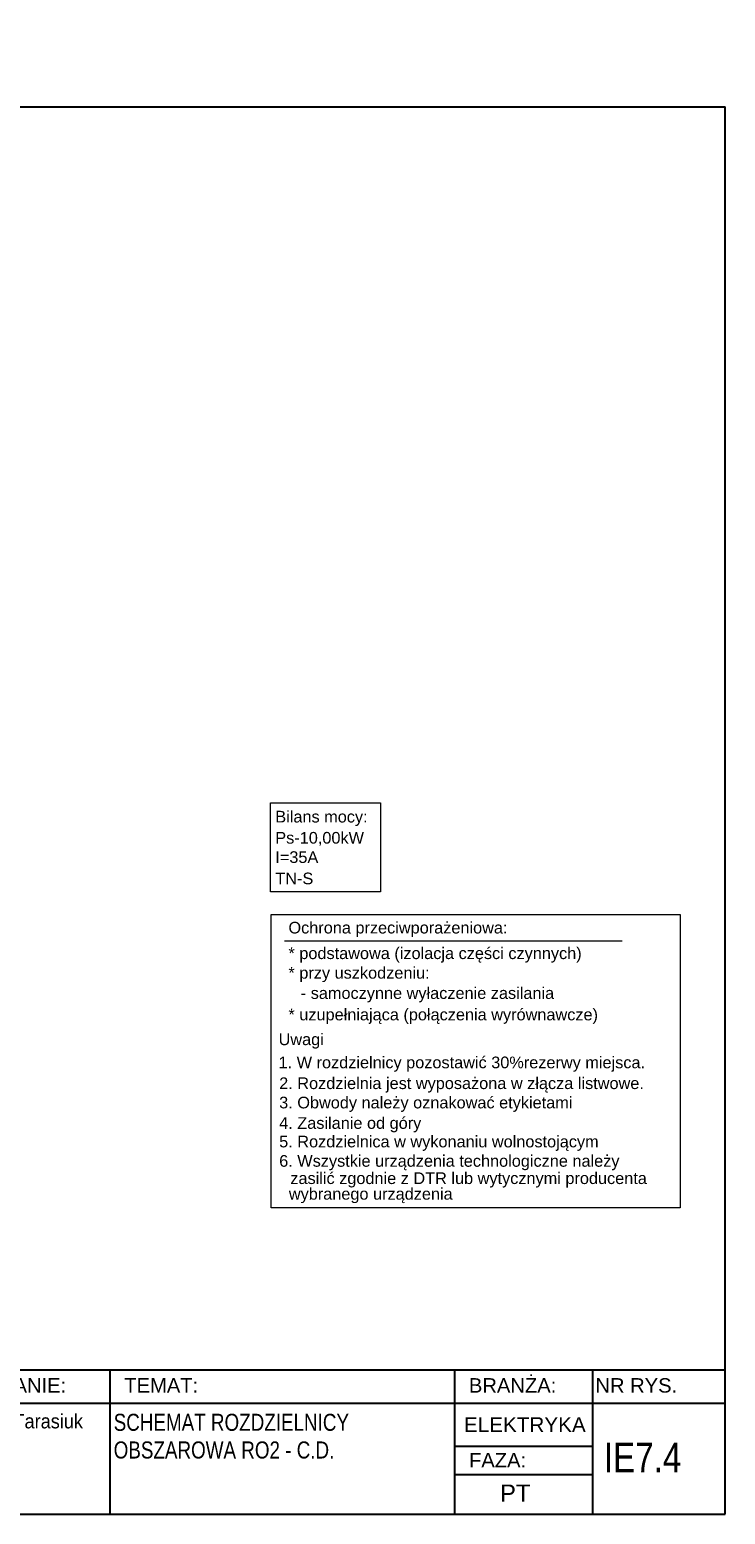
# Model space of a CAD drawing. Header units: millimetres. Extents: x 83969 to 164243, y -22860 to 4849.
# Tile 38 of 116: x 163801 to 163838, y -22377 to -22296. Entities that reach past the tile are written whole.
import ezdxf

# ---------------------------------------------------------------- set-up
doc = ezdxf.new("R2010")
doc.units = ezdxf.units.MM
doc.layers.get('0').update_dxf_attribs({"color": 251, "lineweight": 0})
doc.layers.add('!TABELKA', color=7, linetype='Continuous')
doc.layers.add('TABELA', color=7, linetype='Continuous', lineweight=0)
doc.styles.add('Arial', font='arial.ttf')
doc.styles.get("Standard").update_dxf_attribs({"font": 'arial.ttf'})

# ---------------------------------------------------------------- blocks, each defined once
blk = doc.blocks.new('ramka A4')
at = {"linetype": 'ByBlock', "ltscale": 10}
blk.add_line((7.46, 199.45), (7.46, 205.66), dxfattribs=at)
for p, q in [((0.08, 0), (0.08, 195)), ((0.08, 195), (287.46, 195)), ((287.46, 0), (287.46, 195)), ((0.08, 20), (287.46, 20)), ((89.13, 20), (89.13, 0)), ((130.5, 20), (130.5, 0)), ((172.08, 20), (172.08, 0)), ((202.17, 20), (202.17, 0)), ((249.93, 20), (249.93, 0)), ((269.04, 20), (269.04, 0)), ((0.08, 15.39), (287.46, 15.39)), ((0.08, 0), (287.46, 0))]:
    blk.add_line(p, q)
for points in [[(249.93, 9.44), (269.04, 9.44)], [(249.93, 5.53), (269.04, 5.53)]]:
    blk.add_lwpolyline(points)
at = {"layer": '!TABELKA', "style": 'Arial'}
for s, height, width, p in [('DOSTOSOWANIE BUDYNKU DO OBOWIĄZUJĄCYCH PRZEPISÓW  Z ZAKRESU ', 1.9, 0.8, (1.3, 12.7)), ('mgr inż. Ireneusz Lewczuk', 2, 0.9, (89.41, 12.16)), ('mgr inż. Wiesław Kołodziej', 2, 0.9, (131.59, 12.94)), ('OCHRONY P.POŻ  w ramach zadania p/n:  „Modernizacja obiektów użytkowanych przez ', 1.9, 0.8, (1.3, 10.19)), ('mgr inż. Piotr Tarasiuk', 2, 0.9, (173.3, 11.9)), ('MAZ/0390/POOE/08', 2, 0.9, (89.3, 8.42)), ('MAZ/0315/POOE/15', 2, 0.9, (131.47, 9.06)), ('Mazowiecki Urząd Wojewódzki w Warszawie” ul. 11go Listopada 2; 05-220 Zielonka ', 1.9, 0.8, (1.3, 7.67)), ('DZ. EW. NR 7; 8; 9; 10; 11; 12; 13; 14 obr. 5-20-07 nr obrębu: 0030; nazwa jedn: 143404_1', 1.9, 0.8, (1.3, 4.84)), ('W SPECJALNOŚCI INSTALACYJNEJ W ZAKRESIE ', 1.5, 0.8, (89.57, 5.62)), ('W SPECJALNOŚCI INSTALACYJNEJ W ZAKRESIE ', 1.5, 0.8, (131.3, 5.62)), ('SIECI, INSTALACJI I URZĄDZEŃ ELEKTRYCZNYCH ', 1.5, 0.8, (89.57, 3.29)), ('SIECI, INSTALACJI I URZĄDZEŃ ELEKTRYCZNYCH ', 1.5, 0.8, (131.3, 3.29)), ('I ELEKTROENERGETYCZNYCH', 1.5, 0.8, (89.57, 1.22)), ('I ELEKTROENERGETYCZNYCH', 1.5, 0.8, (131.3, 1.22))]:
    blk.add_text(s, height=height, dxfattribs=dict(at, width=width)).set_placement(p)
at = {"style": 'Arial'}
for s, p in [('OBIEKT:', (1.49, 16.86)), ('PROJEKTANT:', (91.09, 16.86)), ('SPRZWDZAJĄCY:', (132.8, 16.86)), ('OPRACOWANIE:', (174.08, 16.86)), ('TEMAT:', (204.17, 16.86)), ('BRANŻA:', (251.93, 16.86)), ('NR RYS.', (269.46, 16.86)), ('FAZA:', (251.94, 6.5))]:
    blk.add_text(s, height=2, dxfattribs=at).set_placement(p)

msp = doc.modelspace()

# ---------------------------------------------------------------- linework, layer by layer
at = {"color": 1}
msp.add_line((163814.513, -22345.682), (163832.75, -22345.682), dxfattribs=at)
for points in [[(163813.743, -22338.222), (163819.702, -22338.222), (163819.702, -22343.041), (163813.743, -22343.041)], [(163813.782, -22344.265), (163835.887, -22344.265), (163835.887, -22360.114), (163813.782, -22360.114)]]:
    msp.add_lwpolyline(points, close=True, dxfattribs=at)

# ---------------------------------------------------------------- block references
at = {"layer": '!TABELKA', "xscale": 0.3900000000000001, "yscale": 0.3900000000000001, "zscale": 0.3900000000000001}
msp.add_blockref('ramka A4', (163726.223, -22376.664), dxfattribs=at)

# ---------------------------------------------------------------- texts
at = {"color": 1}
for s, p in [('Bilans mocy:', (163814.011, -22339.287)), ('Ps-10,00kW', (163814.011, -22340.429)), ('I=35A', (163814.011, -22341.473)), ('TN-S', (163814.011, -22342.625)), ('Ochrona przeciwporażeniowa:', (163814.722, -22345.284)), ('* podstawowa (izolacja części czynnych)', (163814.722, -22346.666)), ('* przy uszkodzeniu:', (163814.722, -22347.723)), ('- samoczynne wyłaczenie zasilania', (163815.387, -22348.818)), ('* uzupełniająca (połączenia wyrównawcze)', (163814.722, -22349.977)), ('Uwagi', (163814.188, -22351.316)), ('1. W rozdzielnicy pozostawić 30%rezerwy miejsca.', (163814.188, -22352.565)), ('2. Rozdzielnia jest wyposażona w złącza listwowe.', (163814.221, -22353.689)), ('3. Obwody należy oznakować etykietami', (163814.221, -22354.733)), ('4. Zasilanie od góry', (163814.221, -22355.838)), ('5. Rozdzielnica w wykonaniu wolnostojącym', (163814.221, -22356.839)), ('6. Wszystkie urządzenia technologiczne należy ', (163814.221, -22357.886)), ('zasilić zgodnie z DTR lub wytycznymi producenta ', (163814.823, -22358.82)), ('wybranego urządzenia', (163814.743, -22359.664))]:
    msp.add_text(s, height=0.63, dxfattribs=at).set_placement(p)
at = {"layer": 'TABELA', "style": 'Arial'}
for s, height, width, p in [('SCHEMAT ROZDZIELNICY ', 0.92198, 0.79, (163805.275, -22372.154)), ('OBSZAROWA RO2 - C.D.', 0.92198, 0.79, (163805.275, -22373.649)), ('IE7.4', 1.6065, 0.8, (163831.766, -22374.397))]:
    msp.add_text(s, height=height, dxfattribs=dict(at, width=width)).set_placement(p)
for s, height, p in [('ELEKTRYKA', 0.8, (163824.205, -22372.219)), ('PT', 0.922, (163826.157, -22375.976))]:
    msp.add_text(s, height=height, dxfattribs=at).set_placement(p)

doc.saveas('drawing.dxf')
